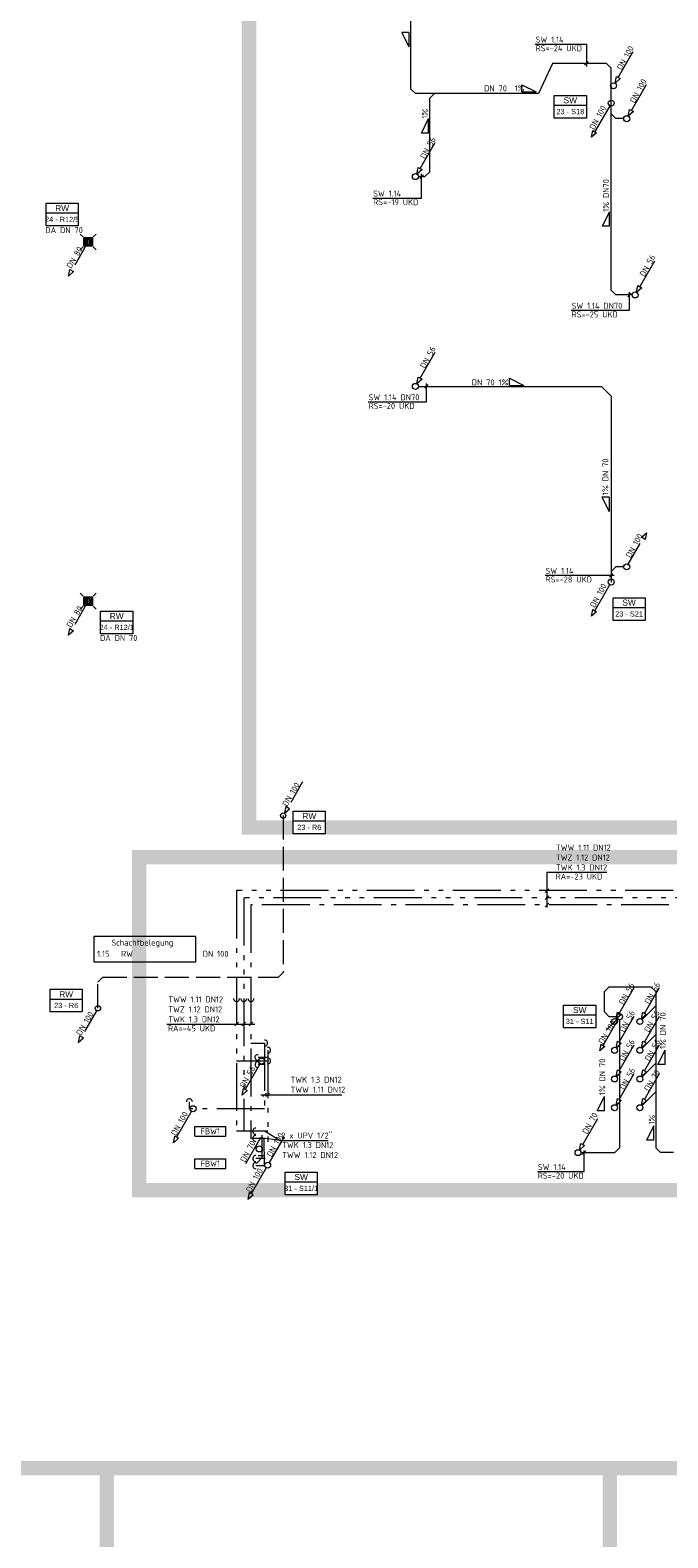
# Model space of a CAD drawing. Header units: metres. Extents: x -5 to 278, y -19 to 180.
# Tile 32 of 59: x 100 to 113, y 55 to 87. Entities that reach past the tile are written whole.
import ezdxf
from ezdxf.enums import TextEntityAlignment as Align

# ---------------------------------------------------------------- set-up
doc = ezdxf.new("R2010")
doc.units = ezdxf.units.M
doc.header["$LTSCALE"] = 0.1
for name, pattern in [('_PGMM_Ge_2Pkt', [16, 10, -2, 0, -2, 0, -2]), ('_PGMM_Ge_3Pkt', [18, 10, -2, 0, -2, 0, -2, 0, -2]), ('_PGMM_Ge_Ku', [6.5, 5, -1.5]), ('_PGMM_Ge_Pkt', [14, 10, -2, 0, -2])]:
    doc.linetypes.add(name, pattern=pattern)
doc.layers.get('0').update_dxf_attribs({"linetype": 'CONTINUOUS', "lineweight": 20})
for name, color, linetype, lineweight in [('A_TWW Bereiter_4', 34, 'CONTINUOUS', 20), ('A_TWW Bereiter_5', 200, 'CONTINUOUS', 20), ('A_TWW Bereiter_6', 4, 'CONTINUOUS', 20), ('S_Ablauf', 250, 'CONTINUOUS', 20), ('S_Fallstrangentlüftung', 24, '_PGMM_Ge_Ku', 20), ('S_Fallstrangentlüftung TXT', 24, 'CONTINUOUS', 20), ('S_Kaltwasser', 90, '_PGMM_Ge_Pkt', 20), ('S_Regenwasser', 162, '_PGMM_Ge_Ku', 20), ('S_Regenwasser TXT', 162, 'CONTINUOUS', 20), ('S_Schmutzwasser', 34, 'CONTINUOUS', 20), ('S_Schmutzwasser TXT', 34, 'CONTINUOUS', 20), ('S_TXT Strang RW', 140, 'CONTINUOUS', 20), ('S_TXT Strang SW', 30, 'CONTINUOUS', 20), ('S_TXT_W+K+Z', 125, 'CONTINUOUS', 20), ('S_Warmwasser', 10, '_PGMM_Ge_2Pkt', 20), ('S_Zirkulation', 21, '_PGMM_Ge_3Pkt', 20)]:
    doc.layers.add(name, color=color, linetype=linetype, lineweight=lineweight)
doc.layers.add('TXT ausblenden', color=6, linetype='CONTINUOUS', lineweight=20, plot=False)
doc.styles.add('ACS_ISOCT', font='ISOCT')
doc.styles.add('Arial', font='arial.ttf')
doc.styles.get("Standard").update_dxf_attribs({"font": 'isocp.shx', "height": 0.001})

# ---------------------------------------------------------------- blocks, each defined once
blk = doc.blocks.new('Ablauf')
at = {"color": 0, "linetype": 'ByBlock'}
for p, q in [((-0.105, 0.105), (-0.165, 0.165)), ((-0.09, 0.09), (0.09, 0.09)), ((-0.09, -0.09), (-0.09, 0.09)), ((0.075, 0.075), (-0.075, 0.075)), ((-0.075, 0.075), (-0.075, -0.075)), ((-0.045, 0.075), (-0.045, -0.075)), ((-0.015, -0.075), (-0.015, 0.075)), ((0.015, 0.075), (0.015, -0.075)), ((0.045, -0.075), (0.045, 0.075)), ((0.075, -0.075), (0.075, 0.075)), ((0.09, 0.09), (0.09, -0.09)), ((0.105, 0.105), (0.165, 0.165)), ((-0.105, -0.105), (-0.165, -0.165)), ((0.09, -0.09), (-0.09, -0.09)), ((-0.075, -0.075), (0.075, -0.075)), ((0.105, -0.105), (0.165, -0.165))]:
    blk.add_line(p, q, dxfattribs=at)
blk = doc.blocks.new('*U26')
at = {"color": 0, "linetype": 'ByBlock'}
blk.add_wipeout([(0, 0), (0.671, 0), (0.671, -0.473), (0, -0.473)], dxfattribs=at)
blk.add_lwpolyline([(0, 0), (0.671, 0), (0.671, -0.473), (0, -0.473)], close=True, dxfattribs=at)
blk.add_lwpolyline([(0, -0.203), (0.671, -0.203)], dxfattribs=at)
blk.add_lwpolyline([(0, -0.203), (0.671, -0.203)], dxfattribs=at)
at = {"color": 0, "linetype": 'ByBlock', "insert": (0.336, -0.102), "char_height": 0.125, "width": 0.20598, "attachment_point": 5, "style": 'ACS_ISOCT'}
blk.add_mtext('{\\fArial|b0|i0|c0|p34;SW}', dxfattribs=at)
at = {"color": 0, "linetype": 'ByBlock', "style": 'Arial'}
blk.add_attdef('STRANG_NR.', text='', height=0.11, dxfattribs=at).set_placement((0.336, -0.338), align=Align.MIDDLE_CENTER)
blk = doc.blocks.new('*U28')
at = {"color": 0, "linetype": 'ByBlock'}
blk.add_wipeout([(0, 0), (0.671, 0), (0.671, -0.473), (0, -0.473)], dxfattribs=at)
blk.add_lwpolyline([(0, 0), (0.671, 0), (0.671, -0.473), (0, -0.473)], close=True, dxfattribs=at)
blk.add_lwpolyline([(0, -0.203), (0.671, -0.203)], dxfattribs=at)
blk.add_lwpolyline([(0, -0.203), (0.671, -0.203)], dxfattribs=at)
at = {"color": 0, "linetype": 'ByBlock', "insert": (0.336, -0.102), "char_height": 0.125, "width": 0.20598, "attachment_point": 5, "style": 'ACS_ISOCT'}
blk.add_mtext('{\\fArial|b0|i0|c0|p34;SW}', dxfattribs=at)
at = {"color": 0, "linetype": 'ByBlock', "style": 'Arial'}
blk.add_attdef('STRANG_NR.', text='', height=0.11, dxfattribs=at).set_placement((0.336, -0.338), align=Align.MIDDLE_CENTER)
blk = doc.blocks.new('*U27')
at = {"color": 0, "linetype": 'ByBlock'}
blk.add_wipeout([(0, 0), (0.671, 0), (0.671, -0.473), (0, -0.473)], dxfattribs=at)
blk.add_lwpolyline([(0, 0), (0.671, 0), (0.671, -0.473), (0, -0.473)], close=True, dxfattribs=at)
blk.add_lwpolyline([(0, -0.203), (0.671, -0.203)], dxfattribs=at)
blk.add_lwpolyline([(0, -0.203), (0.671, -0.203)], dxfattribs=at)
at = {"color": 0, "linetype": 'ByBlock', "insert": (0.336, -0.102), "char_height": 0.125, "width": 0.20598, "attachment_point": 5, "style": 'ACS_ISOCT'}
blk.add_mtext('{\\fArial|b0|i0|c0|p34;RW}', dxfattribs=at)
at = {"color": 0, "linetype": 'ByBlock', "style": 'Arial'}
blk.add_attdef('STRANG_NR.', text='', height=0.11, dxfattribs=at).set_placement((0.336, -0.338), align=Align.MIDDLE_CENTER)

msp = doc.modelspace()

# ---------------------------------------------------------------- linework, layer by layer
at = {"layer": 'A_TWW Bereiter_4', "const_width": 0.3}
msp.add_lwpolyline([(104.65, 119.101), (168.262, 119.101), (187.01, 119.101), (187.01, 111.281), (180.39, 111.286), (180.35, 77.501), (187.75, 77.501), (187.75, 69.751), (174.102, 69.751), (174.102, 62.251), (149.725, 62.251), (149.725, 69.877), (104.61, 69.877), (104.61, 119.182)], dxfattribs=at)
at = {"layer": 'A_TWW Bereiter_5', "const_width": 0.3}
msp.add_lwpolyline([(102.315, 62.301), (149.386, 62.301), (149.386, 69.257), (102.315, 69.257)], close=True, dxfattribs=at)
at = {"layer": 'A_TWW Bereiter_6', "const_width": 0.3}
for points in [[(22.25, 56.501), (131.6, 56.501), (131.6, 7.151), (22.25, 7.151)], [(101.64, 15.391), (112.15, 15.391), (112.15, 56.501), (101.64, 56.501)]]:
    msp.add_lwpolyline(points, close=True, dxfattribs=at)
at = {"layer": 'S_Fallstrangentlüftung'}
for p, q in [((112.531, 75.372), (112.844, 75.914)), ((112.805, 75.936), (112.911, 76.031)), ((112.883, 75.891), (112.805, 75.936)), ((112.911, 76.031), (112.883, 75.891)), ((112.174, 75.218), (112.274, 75.318)), ((112.439, 75.318), (112.274, 75.318))]:
    msp.add_line(p, q, dxfattribs=at)
at = {"layer": 'S_Fallstrangentlüftung', "linetype": 'Continuous'}
msp.add_ellipse((112.5, 75.318), major_axis=(0, 0.0625), ratio=1, start_param=-1.570796, end_param=4.712389, dxfattribs=at)
at = {"layer": 'S_Kaltwasser'}
for p, q in [((104.65, 68.259), (104.65, 63.385)), ((119.381, 68.259), (104.65, 68.259)), ((104.65, 65.375), (104.937, 65.375)), ((104.937, 65.375), (104.937, 64.005)), ((104.937, 64.925), (104.8, 64.925)), ((103.365, 64.005), (103.365, 64.15)), ((104.937, 64.005), (103.365, 64.005)), ((104.937, 63.385), (104.65, 63.385)), ((104.937, 62.825), (104.928, 63.385)), ((104.937, 63.019), (104.8, 63.019)), ((104.937, 62.815), (104.75, 62.815))]:
    msp.add_line(p, q, dxfattribs=at)
at = {"layer": 'S_Kaltwasser', "linetype": 'Continuous'}
for centre, major_axis in [((104.65, 66.307), (0, -0.0625)), ((104.937, 65.375), (0.0625, 0)), ((104.8, 64.925), (-0.0625, 0)), ((103.365, 64.15), (0, 0.0625)), ((104.75, 63.385), (-0.0625, 0)), ((104.75, 62.815), (-0.0625, 0))]:
    msp.add_ellipse(centre, major_axis=major_axis, ratio=1, start_param=4.708766, end_param=7.866194, dxfattribs=at)
at = {"layer": 'S_Regenwasser'}
for p, q in [((101.219, 82.048), (100.906, 81.506)), ((100.839, 81.389), (100.867, 81.529)), ((100.945, 81.484), (100.839, 81.389)), ((100.867, 81.529), (100.945, 81.484)), ((101.219, 74.548), (100.906, 74.006)), ((100.839, 73.889), (100.867, 74.029)), ((100.945, 73.984), (100.839, 73.889)), ((100.867, 74.029), (100.945, 73.984)), ((101.455, 66.65), (101.555, 66.75)), ((105.323, 66.85), (105.223, 66.75)), ((101.072, 65.529), (101.043, 65.389)), ((101.043, 65.389), (101.15, 65.484)), ((101.15, 65.484), (101.072, 65.529))]:
    msp.add_line(p, q, dxfattribs=at)
for points in [[(105.323, 70.125), (105.323, 66.85)], [(101.555, 66.75), (105.223, 66.75)], [(101.455, 66.102), (101.455, 66.65)]]:
    msp.add_lwpolyline(points, dxfattribs=at)
at = {"layer": 'S_Regenwasser', "linetype": 'Continuous'}
for centre, major_axis in [((101.25, 82.102), (0, 0.0625)), ((101.25, 74.602), (0, 0.0625)), ((101.455, 66.102), (0, 0.055))]:
    msp.add_ellipse(centre, major_axis=major_axis, ratio=1, start_param=-1.570796, end_param=4.712389, dxfattribs=at)
at = {"layer": 'S_Schmutzwasser'}
for p, q in [((107.986, 87.765), (107.986, 85.3)), ((112.324, 85.534), (112.636, 86.075)), ((110.95, 85.829), (110.659, 85.2)), ((112.075, 85.829), (110.95, 85.829)), ((112.075, 85.829), (112.175, 85.729)), ((112.175, 81.095), (112.175, 85.729)), ((112.181, 85.318), (112.175, 85.312)), ((112.256, 85.417), (112.285, 85.556)), ((112.363, 85.511), (112.256, 85.417)), ((112.285, 85.556), (112.363, 85.511)), ((112.599, 84.846), (112.911, 85.387)), ((108.086, 85.2), (107.986, 85.3)), ((110.659, 85.2), (108.086, 85.2)), ((108.386, 85.1), (108.486, 85.2)), ((108.386, 83.565), (108.386, 85.1)), ((112.144, 84.946), (111.831, 84.405)), ((112.175, 84.778), (112.275, 84.678)), ((112.438, 84.678), (112.275, 84.678)), ((112.531, 84.729), (112.56, 84.869)), ((112.638, 84.824), (112.531, 84.729)), ((112.56, 84.869), (112.638, 84.824)), ((111.764, 84.288), (111.792, 84.427)), ((111.87, 84.382), (111.764, 84.288)), ((111.792, 84.427), (111.87, 84.382)), ((108.185, 83.636, -3.88), (108.497, 84.177, -3.88)), ((108.117, 83.519, -3.88), (108.146, 83.659, -3.88)), ((108.224, 83.614, -3.88), (108.117, 83.519, -3.88)), ((108.146, 83.659, -3.88), (108.224, 83.614, -3.88)), ((108.149, 83.465), (108.286, 83.465)), ((108.286, 83.465), (108.386, 83.565)), ((112.774, 81.166), (113.086, 81.707)), ((112.275, 80.995), (112.175, 81.095)), ((112.613, 80.995), (112.275, 80.995)), ((112.706, 81.049), (112.735, 81.189)), ((112.813, 81.144), (112.706, 81.049)), ((112.735, 81.189), (112.813, 81.144)), ((108.185, 79.256), (108.497, 79.797)), ((108.117, 79.139), (108.146, 79.279)), ((108.224, 79.234), (108.117, 79.139)), ((108.146, 79.279), (108.224, 79.234)), ((108.149, 79.085), (111.974, 79.085)), ((111.974, 79.085), (112.174, 78.885)), ((112.174, 78.885), (112.174, 75)), ((112.144, 74.946), (111.831, 74.405)), ((111.764, 74.288), (111.792, 74.427)), ((111.87, 74.382), (111.764, 74.288)), ((111.792, 74.427), (111.87, 74.382)), ((112.133, 66.55), (112.033, 66.45)), ((112.033, 66.028), (112.033, 66.45)), ((112.133, 66.55), (113.005, 66.55)), ((112.344, 65.996), (112.656, 66.537)), ((112.874, 65.996), (113.186, 66.537)), ((113.005, 66.55), (113.105, 66.45)), ((113.105, 66.45), (113.105, 63.187)), ((113.105, 66.155), (112.819, 65.869)), ((112.319, 65.871), (112.006, 65.33)), ((112.136, 65.925), (112.033, 66.028)), ((112.306, 65.881), (112.067, 65.642)), ((112.35, 65.925), (112.136, 65.925)), ((112.276, 65.879), (112.305, 66.018)), ((112.383, 65.973), (112.276, 65.879)), ((112.305, 66.018), (112.383, 65.973)), ((112.344, 65.396), (112.656, 65.937)), ((112.35, 65.925), (112.349, 65.926)), ((112.351, 65.862), (112.351, 63.187)), ((112.806, 65.879), (112.835, 66.018)), ((112.913, 65.973), (112.806, 65.879)), ((112.835, 66.018), (112.913, 65.973)), ((112.874, 65.396), (113.186, 65.937)), ((113.105, 65.555), (112.819, 65.269)), ((111.939, 65.213), (111.967, 65.352)), ((112.045, 65.307), (111.939, 65.213)), ((111.967, 65.352), (112.045, 65.307)), ((112.276, 65.279), (112.305, 65.418)), ((112.383, 65.373), (112.276, 65.279)), ((112.351, 65.331), (112.289, 65.269)), ((112.305, 65.418), (112.383, 65.373)), ((112.344, 64.796), (112.656, 65.337)), ((112.806, 65.279), (112.835, 65.418)), ((112.913, 65.373), (112.806, 65.279)), ((112.835, 65.418), (112.913, 65.373)), ((112.874, 64.796), (113.186, 65.337)), ((104.844, 64.946), (104.531, 64.404)), ((113.105, 64.955), (112.819, 64.669)), ((112.276, 64.679), (112.305, 64.818)), ((112.383, 64.773), (112.276, 64.679)), ((112.351, 64.731), (112.289, 64.669)), ((112.305, 64.818), (112.383, 64.773)), ((112.344, 64.196), (112.656, 64.737)), ((112.806, 64.679), (112.835, 64.818)), ((112.913, 64.773), (112.806, 64.679)), ((112.835, 64.818), (112.913, 64.773)), ((112.874, 64.196), (113.186, 64.737)), ((104.464, 64.288), (104.492, 64.427)), ((104.57, 64.382), (104.464, 64.288)), ((104.492, 64.427), (104.57, 64.382)), ((112.276, 64.079), (112.305, 64.218)), ((112.305, 64.218), (112.383, 64.173)), ((112.806, 64.079), (112.835, 64.218)), ((113.105, 64.355), (112.819, 64.069)), ((112.835, 64.218), (112.913, 64.173)), ((103.411, 63.951), (103.098, 63.409)), ((112.383, 64.173), (112.276, 64.079)), ((112.351, 64.131), (112.289, 64.069)), ((112.913, 64.173), (112.806, 64.079)), ((111.581, 63.258), (111.894, 63.8)), ((103.031, 63.293), (103.059, 63.432)), ((103.137, 63.387), (103.031, 63.293)), ((103.059, 63.432), (103.137, 63.387)), ((104.849, 63.396), (104.536, 62.854)), ((104.88, 63.45), (104.88, 62.977)), ((105.344, 63.42), (105.031, 62.879)), ((111.514, 63.142), (111.542, 63.281)), ((111.542, 63.281), (111.62, 63.236)), ((104.78, 62.877), (104.88, 62.977)), ((111.62, 63.236), (111.514, 63.142)), ((111.545, 63.087), (112.251, 63.087)), ((112.351, 63.187), (112.251, 63.087)), ((113.105, 63.187), (113.205, 63.087)), ((113.475, 63.087), (113.205, 63.087)), ((104.969, 62.771), (104.656, 62.23)), ((104.75, 62.877), (104.78, 62.877)), ((104.617, 62.252), (104.589, 62.113)), ((104.589, 62.113), (104.695, 62.207)), ((104.695, 62.207), (104.617, 62.252))]:
    msp.add_line(p, q, dxfattribs=at)
at = {"layer": 'S_Schmutzwasser', "linetype": 'Continuous'}
for centre in [(112.225, 85.362), (112.175, 85), (112.5, 84.675), (108.086, 83.465, -3.88), (112.675, 80.995), (108.086, 79.085), (112.175, 75), (112.245, 65.825), (112.35, 65.925), (112.775, 65.825), (112.245, 65.225), (112.775, 65.225), (104.875, 65), (112.245, 64.625), (112.775, 64.625), (103.442, 64.005), (112.245, 64.025), (112.775, 64.025), (104.825, 63.165), (111.482, 63.087), (105, 62.825)]:
    msp.add_ellipse(centre, major_axis=(0, 0.0625), ratio=1, start_param=-1.570796, end_param=4.712389, dxfattribs=at)
at = {"layer": 'S_Schmutzwasser TXT'}
for p, q in [((107.949, 86.476), (107.799, 86.476)), ((107.799, 86.476), (107.949, 86.176)), ((107.949, 86.476), (107.949, 86.176)), ((110.59, 86.232), (111.657, 86.232)), ((111.657, 86.232), (111.657, 85.766)), ((111.619, 85.793), (111.694, 85.868)), ((110.306, 85.235), (110.306, 85.385)), ((110.306, 85.385), (110.606, 85.235)), ((110.306, 85.235), (110.606, 85.235)), ((108.211, 84.376), (108.361, 84.676)), ((108.361, 84.376), (108.211, 84.376)), ((108.361, 84.376), (108.361, 84.676)), ((108.179, 83.427), (108.254, 83.503)), ((108.216, 83.017), (108.216, 83.522)), ((107.198, 83.017), (108.216, 83.017)), ((111.992, 82.432), (112.142, 82.732)), ((112.142, 82.432), (112.142, 82.732)), ((112.142, 82.432), (111.992, 82.432)), ((112.52, 80.957), (112.595, 81.033)), ((112.557, 80.674), (112.557, 81.056)), ((111.34, 80.674), (112.557, 80.674)), ((108.28, 79.048), (108.355, 79.123)), ((108.318, 78.765), (108.318, 79.146)), ((110.049, 79.107), (110.049, 79.257)), ((110.049, 79.257), (110.349, 79.107)), ((110.049, 79.107), (110.349, 79.107)), ((107.101, 78.765), (108.318, 78.765)), ((112.131, 76.776), (111.981, 76.776)), ((111.981, 76.776), (112.131, 76.476)), ((112.131, 76.776), (112.131, 76.476)), ((110.797, 75.141), (112.237, 75.141)), ((112.137, 75.102), (112.212, 75.177)), ((113.152, 64.927), (113.302, 65.227)), ((113.302, 64.927), (113.302, 65.227)), ((113.302, 64.927), (113.152, 64.927)), ((111.885, 63.961), (112.035, 64.261)), ((112.035, 63.961), (112.035, 64.261)), ((112.035, 63.961), (111.885, 63.961)), ((112.919, 63.346), (113.069, 63.646)), ((113.069, 63.346), (113.069, 63.646)), ((113.069, 63.346), (112.919, 63.346)), ((111.571, 63.05), (111.647, 63.125)), ((111.609, 62.693), (111.609, 63.131)), ((110.635, 62.693), (111.609, 62.693))]:
    msp.add_line(p, q, dxfattribs=at)
at = {"layer": 'S_TXT_W+K+Z'}
for p, q in [((110.832, 68.944), (112.086, 68.944)), ((110.832, 68.944), (110.832, 68.203)), ((110.794, 68.521), (110.87, 68.596)), ((110.794, 68.371), (110.87, 68.446)), ((110.794, 68.221), (110.87, 68.296)), ((104.312, 65.735), (104.388, 65.81)), ((104.462, 65.735), (104.538, 65.81)), ((104.612, 65.735), (104.688, 65.81)), ((102.896, 65.773), (104.732, 65.773)), ((104.858, 64.295), (106.546, 64.295)), ((104.899, 64.257), (104.974, 64.332)), ((104.962, 64.257), (105.038, 64.332)), ((105.261, 63.339), (104.849, 63.396)), ((104.95, 63.535), (105.261, 63.339)), ((105.261, 63.339), (106.265, 63.339))]:
    msp.add_line(p, q, dxfattribs=at)
msp.add_lwpolyline([(101.371, 67.074), (103.499, 67.074), (103.499, 67.601), (101.371, 67.601)], close=True, dxfattribs=at)
at = {"layer": 'S_Warmwasser'}
for p, q in [((104.35, 68.559), (104.35, 63.535)), ((131.469, 68.559), (104.35, 68.559)), ((105, 65.225), (105, 63.311)), ((105, 65), (104.35, 65)), ((105, 65.075), (104.8, 65.075)), ((105, 63.535), (104.35, 63.535)), ((104.95, 62.965), (104.75, 62.965))]:
    msp.add_line(p, q, dxfattribs=at)
at = {"layer": 'S_Warmwasser', "linetype": 'Continuous'}
for centre, major_axis in [((104.35, 66.306), (0, -0.0625)), ((105, 65.225), (0.0625, 0)), ((105, 65), (0.0625, 0)), ((104.75, 63.535), (-0.0625, 0)), ((104.75, 62.965), (-0.0625, 0))]:
    msp.add_ellipse(centre, major_axis=major_axis, ratio=1, start_param=4.708766, end_param=7.866194, dxfattribs=at)
at = {"layer": 'S_Warmwasser', "linetype": 'Continuous', "extrusion": (0, 0, -1)}
msp.add_ellipse((104.8, 65.075), major_axis=(-0.0442, 0.0442), ratio=1, start_param=3.923368, end_param=7.080795, dxfattribs=at)
at = {"layer": 'S_Zirkulation'}
for p, q in [((104.5, 68.409), (104.5, 63.535)), ((131.319, 68.409), (104.5, 68.409))]:
    msp.add_line(p, q, dxfattribs=at)
at = {"layer": 'S_Zirkulation', "linetype": 'Continuous'}
msp.add_ellipse((104.5, 66.306), major_axis=(0, -0.0625), ratio=1, start_param=4.708766, end_param=7.866194, dxfattribs=at)
at = {"layer": 'TXT ausblenden'}
for p, q in [((103.478, 63.634), (104.126, 63.634)), ((103.478, 63.431), (103.478, 63.634)), ((104.126, 63.431), (104.126, 63.634)), ((103.478, 63.431), (104.126, 63.431)), ((103.478, 62.96), (104.126, 62.96)), ((103.478, 62.757), (103.478, 62.96)), ((104.126, 62.757), (104.126, 62.96)), ((103.478, 62.757), (104.126, 62.757))]:
    msp.add_line(p, q, dxfattribs=at)

# ---------------------------------------------------------------- block references
at = {"layer": 'S_Ablauf'}
for p in [(101.25, 82.102), (101.25, 74.602)]:
    msp.add_blockref('Ablauf', p, dxfattribs=at)
at = {"layer": 'S_TXT Strang RW'}
for p, values in [((100.371, 82.909), {'STRANG_NR.': '24 - R12/5'}), ((100.455, 66.498), {'STRANG_NR.': '23 - R6'})]:
    msp.add_blockref('*U27', p, dxfattribs=at).add_auto_attribs(values)

# ---------------------------------------------------------------- texts
at = {"layer": 'S_Fallstrangentlüftung TXT', "lineweight": 30}
msp.add_text('DN 100', height=0.125, rotation=61.3658, dxfattribs=at).set_placement((112.583, 75.494))
at = {"layer": 'S_Regenwasser TXT', "lineweight": -3}
for p in [(100.896, 81.537), (100.896, 74.037)]:
    msp.add_text('DN 80', height=0.125, rotation=59.2913, dxfattribs=at).set_placement(p)
at = {"layer": 'S_Schmutzwasser TXT'}
for s, p in [('SW 1.14', (110.597, 86.263)), ('RS=-24 UKD', (110.597, 86.083)), ('DN 70  1%%%', (109.521, 85.246)), ('SW 1.14', (107.204, 83.049)), ('RS=-19 UKD', (107.204, 82.869)), ('SW 1.14 DN70', (111.348, 80.706)), ('RS=-25 UKD', (111.348, 80.526)), ('DN 70 1%%%', (109.264, 79.107)), ('SW 1.14 DN70', (107.109, 78.796)), ('RS=-20 UKD', (107.109, 78.616)), ('SW 1.14', (110.804, 75.172)), ('RS=-28 UKD', (110.804, 74.992)), ('SW 1.14', (110.643, 62.724)), ('RS=-20 UKD', (110.643, 62.544))]:
    msp.add_text(s, height=0.125, dxfattribs=at).set_placement(p)
for s, rotation, p in [('DN 100', 61.3658, (112.396, 85.68)), ('DN 100', 61.3658, (112.667, 84.988)), ('1%%%', 90, (108.347, 84.675)), ('DN 100', 61.3658, (111.821, 84.431)), ('DN 56', 61.3658, (108.287, 83.824)), ('1%%% DN70', 90, (112.128, 82.731)), ('DN 56', 61.3658, (112.872, 81.365)), ('DN 56', 61.3658, (108.285, 79.45)), ('1%%% DN 70', 90, (112.117, 76.817)), ('DN 100', 61.3658, (111.832, 74.453)), ('DN 56', 61.3658, (112.436, 66.164)), ('DN 56', 61.3658, (112.973, 66.178)), ('1%%% DN 70', 90, (113.317, 65.253)), ('DN 100', 59.2913, (112.007, 65.34)), ('DN 56', 61.3658, (112.447, 65.589)), ('DN 56', 61.3658, (112.964, 65.589)), ('1%%% DN 70', 90, (112.051, 64.287)), ('DN 56', 61.3658, (112.444, 64.985)), ('DN 56', 61.3658, (112.977, 64.985)), ('DN 56', 61.3658, (104.518, 64.425)), ('DN 56', 61.3658, (112.451, 64.387)), ('DN 70', 59.2913, (112.961, 64.358)), ('DN 100', 61.3658, (103.084, 63.428)), ('DN 70', 61.3658, (111.674, 63.461)), ('1%%%', 90, (113.085, 63.672)), ('DN 70', 61.3658, (104.526, 62.875)), ('DN 100', 61.3658, (105.083, 62.986)), ('DN 100', 61.3658, (104.648, 62.245))]:
    msp.add_text(s, height=0.125, rotation=rotation, dxfattribs=at).set_placement(p)
at = {"layer": 'S_TXT_W+K+Z'}
for s, p in [('RA=-23 UKD', (111.015, 68.79)), ('Schachtbelegung', (101.735, 67.411)), ('1.15   RW                  DN 100', (101.438, 67.176)), ('RA=-45 UKD', (102.918, 65.619)), ('2 x UPV 1/2"', (105.286, 63.382))]:
    msp.add_text(s, height=0.125, dxfattribs=at).set_placement(p)
at = {"layer": 'S_TXT_W+K+Z', "char_height": 0.125, "width": 13.51068, "attachment_point": 1}
for s, insert in [('TWW 1.11 DN12\\PTWZ 1.12 DN12\\PTWK 1.3 DN12', (111.021, 69.52)), ('TWW 1.11 DN12\\PTWZ 1.12 DN12\\PTWK 1.3 DN12', (102.925, 66.349)), ('TWK 1.3 DN12\\PTWW 1.11 DN12', (105.477, 64.673)), ('TWK 1.3 DN12\\PTWW 1.12 DN12', (105.303, 63.308))]:
    msp.add_mtext(s, dxfattribs=dict(at, insert=insert))
at = {"layer": 'TXT ausblenden', "lineweight": 30, "char_height": 0.125, "width": 0.64435, "attachment_point": 5}
for insert in [(103.802, 63.532), (103.802, 62.859)]:
    msp.add_mtext('FBW1', dxfattribs=dict(at, insert=insert))

# ---------------------------------------------------------------- next in the draw order: linework, layer by layer
at = {"layer": 'S_Regenwasser'}
msp.add_line((101.423, 66.048), (101.111, 65.506), dxfattribs=at)

# ---------------------------------------------------------------- next in the draw order: block references
at = {"layer": 'S_TXT Strang RW'}
for p, values in [((101.511, 74.393), {'STRANG_NR.': '24 - R12/1'}), ((105.533, 70.217), {'STRANG_NR.': '23 - R6'})]:
    msp.add_blockref('*U27', p, dxfattribs=at).add_auto_attribs(values)
at = {"layer": 'S_TXT Strang SW', "lineweight": -3}
for name, p, values in [('*U28', (110.986, 85.162), {'STRANG_NR.': '23 - S18'}), ('*U28', (112.213, 74.674), {'STRANG_NR.': '23 - S21'}), ('*U26', (111.182, 66.166), {'STRANG_NR.': '31 - S11'}), ('*U26', (105.364, 62.68), {'STRANG_NR.': '31 - S11/1'})]:
    msp.add_blockref(name, p, dxfattribs=at).add_auto_attribs(values)

# ---------------------------------------------------------------- next in the draw order: texts
at = {"layer": 'S_Regenwasser TXT', "lineweight": -3}
msp.add_text('DN 100', height=0.125, rotation=59.2913, dxfattribs=at).set_placement((101.098, 65.521))
at = {"layer": 'S_TXT Strang RW'}
msp.add_text('DA DN 70', height=0.125, dxfattribs=at).set_placement((100.358, 82.286))

# ---------------------------------------------------------------- next in the draw order: linework, layer by layer
at = {"layer": 'S_Regenwasser'}
for p, q in [((105.731, 70.831), (105.418, 70.29)), ((105.379, 70.312), (105.35, 70.173)), ((105.35, 70.173), (105.457, 70.267)), ((105.457, 70.267), (105.379, 70.312))]:
    msp.add_line(p, q, dxfattribs=at)
at = {"layer": 'S_Regenwasser', "linetype": 'Continuous'}
msp.add_ellipse((105.323, 70.125), major_axis=(0, 0.055), ratio=1, start_param=-1.570796, end_param=4.712389, dxfattribs=at)

# ---------------------------------------------------------------- next in the draw order: texts
at = {"layer": 'S_Regenwasser TXT', "lineweight": -3}
msp.add_text('DN 100', height=0.125, rotation=59.2913, dxfattribs=at).set_placement((105.405, 70.304))
at = {"layer": 'S_TXT Strang RW'}
msp.add_text('DA DN 70', height=0.125, dxfattribs=at).set_placement((101.498, 73.77))

doc.saveas('drawing.dxf')
